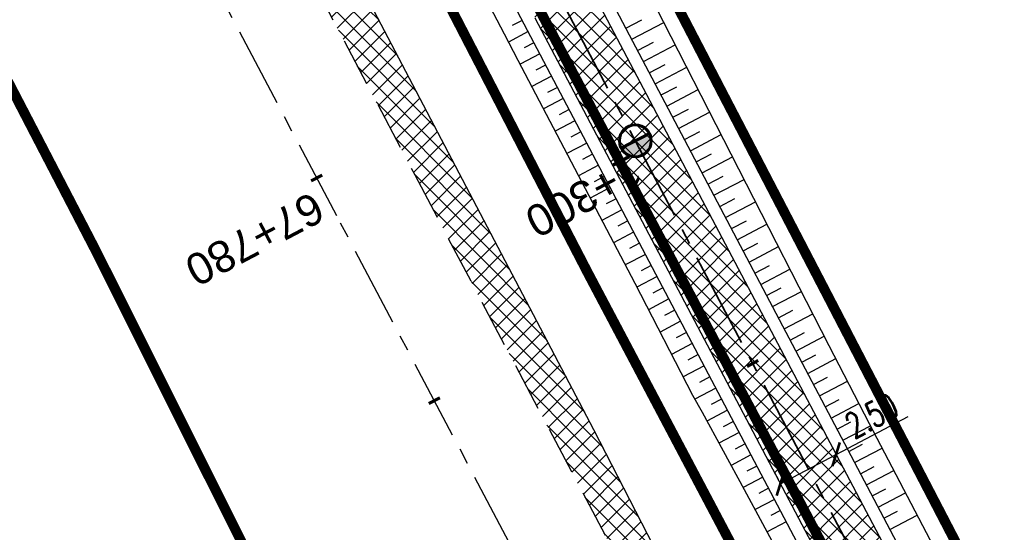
# Model space of a CAD drawing. Header units: metres. Extents: x 7529682 to 7533751, y 5721195 to 5727842.
# Tile 175 of 210: x 7530301 to 7530340, y 5726634 to 5726654. Entities that reach past the tile are written whole.
import ezdxf

# ---------------------------------------------------------------- set-up
doc = ezdxf.new("R2010")
doc.units = ezdxf.units.M
doc.header["$PDMODE"] = 1
doc.header["$PDSIZE"] = 0.3
for name, pattern in [('817-dzialki-09-05-04$0$HIDDEN', [0.375, 0.25, -0.125]), ('ACAD_ISO05W100', [33, 24, -3, 0, -3, 0, -3]), ('CENTER', [50.8, 31.75, -6.35, 6.35, -6.35]), ('CENTER2', [28.575, 19.05, -3.175, 3.175, -3.175]), ('HIDDEN', [9.525, 6.35, -3.175])]:
    doc.linetypes.add(name, pattern=pattern)
for name, color, linetype in [('C-DROGI-SYTUACJA', 7, 'Continuous'), ('C-DROGI-SYTUACJA-ETYKIETY', 7, 'Continuous'), ('D-hatch-pobocza', 131, 'Continuous'), ('D-pobocza', 60, 'Continuous'), ('D-rowy', 160, 'Continuous'), ('D-skarpa', 2, 'Continuous'), ('D-skarpa-kreskowanie', 2, 'Continuous'), ('D-wymiary', 1, 'Continuous')]:
    doc.layers.add(name, color=color, linetype=linetype)
for name, color, linetype, lineweight, true_color in [('D-ewidencja-numery', 7, 'Continuous', 50, 0x40ff00), ('D-hatch-ciag-pieszo-rowerowy', 7, 'Continuous', 13, 0xff9f80), ('D-LR-etap-III', 7, '817-dzialki-09-05-04$0$HIDDEN', 50, 0x00008f)]:
    doc.layers.add(name, color=color, linetype=linetype, lineweight=lineweight, true_color=true_color)
for name, color, linetype, lineweight in [('D-krawędzie', 3, 'Continuous', 30), ('D-obrzeża', 2, 'Continuous', 30), ('D-oś', 10, 'CENTER', 30), ('D-pas-drogowy', 7, 'ACAD_ISO05W100', 50)]:
    doc.layers.add(name, color=color, linetype=linetype, lineweight=lineweight)
doc.layers.add('poprzeczki', color=7, linetype='Continuous', true_color=0x0000c7)
doc.styles.add('DIMTEXT', font='simplex.shx', dxfattribs={"width": 0.7})
doc.styles.get("Standard").update_dxf_attribs({"font": 'arial.ttf'})
doc.dimstyles.new('500', dxfattribs={"dimtxt": 1, "dimasz": 0.7, "dimexe": 0.2, "dimexo": 0.5, "dimgap": 0.2, "dimtad": 1, "dimrnd": 0.005, "dimzin": 0, "dimdsep": 46, "dimtxsty": 'DIMTEXT', "dimblk": 'ARCHTICK', "dimcen": 0, "dimclrd": 256, "dimclre": 256, "dimclrt": 2, "dimadec": 5, "dimazin": 0, "dimtfac": 1, "dimtofl": 0, "dimtmove": 0, "dimatfit": 3, "dimfxl": 1, "dimtolj": 1, "dimtzin": 0, "dimlwd": -1, "dimlwe": -1, "dimarcsym": 0})
pattern_1 = [(45, (0, 0), (-0.33675960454, 0.33675960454), []), (135, (0, 0), (-0.33675960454, -0.33675960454), [])]

# ---------------------------------------------------------------- blocks, each defined once
blk = doc.blocks.new('_ArchTick')
at = {"color": 0, "linetype": 'ByBlock', "const_width": 0.15}
blk.add_lwpolyline([(-0.5, -0.5), (0.5, 0.5)], dxfattribs=at)
blk = doc.blocks.new('*D66')
at = {"layer": 'D-wymiary', "transparency": 16777216}
for p, q in [((7530333.335, 5726637.076), (7530336.196, 5726638.583)), ((7530333.102, 5726637.519), (7530333.242, 5726637.253)), ((7530331.123, 5726635.911), (7530333.335, 5726637.076)), ((7530330.89, 5726636.354), (7530331.03, 5726636.088))]:
    blk.add_line(p, q, dxfattribs=at)
at = {"layer": 'Defpoints', "color": 0, "transparency": 16777216}
for p in [(7530333.335, 5726637.076), (7530333.335, 5726637.076), (7530331.123, 5726635.911)]:
    blk.add_point(p, dxfattribs=at)
at = {"layer": 'D-wymiary', "transparency": 16777216, "xscale": 0.6999999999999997, "yscale": 0.6999999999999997, "zscale": 0.6999999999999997}
for p, rotation in [((7530333.335, 5726637.076), 27.77320674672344), ((7530331.123, 5726635.911), 207.7732067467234)]:
    blk.add_blockref('_ArchTick', p, dxfattribs=dict(at, rotation=rotation))
at = {"layer": 'D-wymiary', "color": 2, "transparency": 16777216, "insert": (7530334.749, 5726638.612), "char_height": 1, "attachment_point": 5, "rotation": 27.7732, "style": 'DIMTEXT'}
blk.add_mtext('\\A1;2.50', dxfattribs=at)
blk = doc.blocks.new('AeccTickLine')
at = {"color": 0, "linetype": 'ByBlock', "lineweight": -2}
blk.add_line((0, 1), (0, -1), dxfattribs=at)
blk = doc.blocks.new('kilometraz')
at = {"linetype": 'ByBlock', "lineweight": -2}
blk.add_hatch(color=0, dxfattribs=at).paths.add_polyline_path([(0, -0.28125, 0.41421356), (0.28125, 0, 0.41421356), (0, 0.28125)])
at = {"color": 0, "linetype": 'ByBlock', "lineweight": -2}
blk.add_line((0, 0.28125), (0, -0.28125), dxfattribs=at)
blk.add_circle((0, 0), 0.28125, dxfattribs=at)

msp = doc.modelspace()

# ---------------------------------------------------------------- hatches: boundary and pattern name
at = {"layer": 'D-hatch-ciag-pieszo-rowerowy'}
h = msp.add_hatch(dxfattribs=at)
h.set_pattern_fill('ANSI37', color=256, scale=0.15, style=0)
h.set_pattern_definition(pattern_1)
h.paths.add_polyline_path([(7530290.543, 5726718.376, -0.059816), (7530286.289, 5726729.511), (7530285.062, 5726729.254, 0.060756), (7530289.362, 5726717.937), (7530322.484, 5726654.998), (7530323.29, 5726653.468), (7530324.387, 5726654.066), (7530323.59, 5726655.581)])
h.paths.add_polyline_path([(7530289.362, 5726717.937, -0.060756), (7530285.062, 5726729.254), (7530283.836, 5726728.997, 0.061696), (7530288.18, 5726717.498), (7530321.378, 5726654.416), (7530322.193, 5726652.869), (7530323.29, 5726653.468), (7530322.484, 5726654.998)])
h = msp.add_hatch(dxfattribs=at)
h.set_pattern_fill('ANSI37', color=256, scale=0.15, style=0)
h.set_pattern_definition(pattern_1)
h.paths.add_polyline_path([(7530324.387, 5726654.066), (7530322.193, 5726652.869), (7530338.815, 5726621.306), (7530355.736, 5726588.901), (7530368.841, 5726564.244), (7530371.746, 5726564.106), (7530357.948, 5726590.066), (7530341.029, 5726622.467)])
at = {"layer": 'D-hatch-pobocza'}
h = msp.add_hatch(dxfattribs=at)
h.set_pattern_fill('ANSI37', color=256, scale=0.15, style=0)
h.set_pattern_definition(pattern_1)
h.paths.add_polyline_path([(7530484.05, 5726334.34), (7530471.92, 5726357.11), (7530458.95, 5726381.07), (7530447.57, 5726403.23), (7530435.55, 5726425.46), (7530424.34, 5726446.96), (7530408.22, 5726477.68), (7530396.72, 5726499.26), (7530381.74, 5726527.87), (7530371.44, 5726547.5), (7530359.58, 5726569.81), (7530349.42, 5726588.72), (7530332.29, 5726621.37), (7530323.72, 5726638.05), (7530306.54, 5726670.82), (7530298.56, 5726686.33), (7530287.26, 5726707.54), (7530284.291, 5726713.261), (7530282.67, 5726712.404), (7530284.501, 5726708.94), (7530291.376, 5726695.94), (7530296.046, 5726687.107), (7530304.464, 5726671.187), (7530316.604, 5726648.181), (7530333.058, 5726617.014), (7530350.004, 5726585.006), (7530367.258, 5726552.316), (7530385.763, 5726517.235), (7530404.054, 5726482.546), (7530421.087, 5726450.182), (7530442.442, 5726409.661), (7530463.421, 5726369.85), (7530489.269, 5726320.828), (7530506.412, 5726288.291), (7530524.315, 5726254.784), (7530540.549, 5726224.891), (7530548.273, 5726210.669), (7530551.697, 5726207.035), (7530543.21, 5726222.9), (7530538.34, 5726232.11), (7530533.7, 5726240.35), (7530511.95, 5726280.97), (7530499.24, 5726305.31)])

# ---------------------------------------------------------------- linework, layer by layer
at = {"layer": 'C-DROGI-SYTUACJA', "color": 10, "linetype": 'CENTER2', "lineweight": 35, "ltscale": 0.2}
msp.add_lwpolyline([(7530272.969, 5726756.475), (7530281.424, 5726740.504, -0.065084), (7530284.142, 5726733.217), (7530284.891, 5726729.972, 0.064463), (7530289.362, 5726717.937), (7530322.484, 5726654.998), (7530339.922, 5726621.886), (7530356.842, 5726589.483), (7530379.806, 5726546.279), (7530402.949, 5726502.005), (7530424.44, 5726461.025)], format="xyb", dxfattribs=at)
at = {"layer": 'D-ewidencja-numery', "color": 12, "ltscale": 15, "true_color": 0xc70000}
msp.add_lwpolyline([(7530277.51, 5726760.213), (7530286.037, 5726744.107), (7530288.097, 5726735.884), (7530290.394, 5726725.047), (7530296.177, 5726713.583), (7530302.726, 5726701.182), (7530325.685, 5726657.466), (7530343.244, 5726623.649), (7530360.23, 5726591.747), (7530383.209, 5726548.059), (7530406.018, 5726503.606), (7530427.465, 5726462.62)], dxfattribs=at)
at = {"layer": 'D-krawędzie', "linetype": 'HIDDEN', "ltscale": 0.3}
msp.add_lwpolyline([(7530276.009, 5726725.598), (7530279.7, 5726718.02), (7530284.501, 5726708.94), (7530291.376, 5726695.94), (7530296.046, 5726687.107), (7530304.464, 5726671.187), (7530316.604, 5726648.181), (7530333.058, 5726617.014), (7530350.004, 5726585.006), (7530367.258, 5726552.316), (7530385.763, 5726517.235), (7530404.054, 5726482.546), (7530421.087, 5726450.182), (7530442.442, 5726409.661), (7530463.421, 5726369.85), (7530489.269, 5726320.828), (7530506.412, 5726288.291), (7530524.315, 5726254.784), (7530540.549, 5726224.891), (7530548.24, 5726210.73)], dxfattribs=at)
at = {"layer": 'D-LR-etap-III', "ltscale": 10, "flags": 128}
msp.add_lwpolyline([(7531750.474, 5723895.103, 0.4, 0.4, 0), (7531750.505, 5723895.13, 0.4, 0.4, 0), (7531682.71, 5724022.92, 0.4, 0.4, 0), (7531619.177, 5724147.204, 0.4, 0.4, 0), (7531592.309, 5724198.489, 0.4, 0.4, 0), (7531553.264, 5724272.919, 0.4, 0.4, 0), (7531504.02, 5724366.79, 0.4, 0.4, 0), (7531482.09, 5724407.62, 0.4, 0.4, 0), (7531412.35, 5724541.183, 0.4, 0.4, 0), (7531388.464, 5724586.93, 0.4, 0.4, 0), (7531345.12, 5724669.94, 0.4, 0.4, 0), (7531127.66, 5725081.67, 0.4, 0.4, 0), (7531059.253, 5725211.041, 0.4, 0.4, 0), (7531008.007, 5725307.954, 0.4, 0.4, 0), (7530964.182, 5725390.836, 0.4, 0.4, 0), (7530914.557, 5725484.684, 0.4, 0.4, 0), (7530865.243, 5725577.494, 0.4, 0.4, 0), (7530840.085, 5725624.059, 0.4, 0.4, 0), (7530802.56, 5725694.925, 0.4, 0.4, 0), (7530755.54, 5725787.51, 0.4, 0.4, 0), (7530708.718, 5725876.303, 0.4, 0.4, 0), (7530695.12, 5725902.09, 0.4, 0.4, 0), (7530642.914, 5726001.078, 0.4, 0.4, 0), (7530634.935, 5726016.147, 0.4, 0.4, 0), (7530610.82, 5726061.93, 0.4, 0.4, 0), (7530610.82, 5726061.93, 0.4, 0.4, 0), (7530607.21, 5726063.51, 0.4, 0.4, 0), (7530597.42, 5726080.68, 0.4, 0.4, 0), (7530591.16, 5726088.44, 0.4, 0.4, 0), (7530581.28, 5726107.21, 0.4, 0.4, 0), (7530571.29, 5726130.56, 0.4, 0.4, 0), (7530549.555, 5726171.527, 0.4, 0.4, 0), (7530531.014, 5726206.474, 0.4, 0.4, 0), (7530516.461, 5726236.017, 0.4, 0.4, 0), (7530500.799, 5726266.141, 0.4, 0.4, 0), (7530491.35, 5726283.94, 0.4, 0.4, 0), (7530482.4, 5726303.41, 0.4, 0.4, 0), (7530482.4, 5726303.41, 0.4, 0.4, 0), (7530450.41, 5726357.28, 0.4, 0.4, 0), (7530397.759, 5726458.5, 0.4, 0.4, 0), (7530334.708, 5726583.665, 0.4, 0.4, 0), (7530303.939, 5726645.168, 0.4, 0.4, 0), (7530300.51, 5726651.778, 0.4, 0.4, 0), (7530289.214, 5726671.967, 0.4, 0.4, 0), (7530281.54, 5726685.57, 0.4, 0.4, 0), (7530261.371, 5726724.163, 0.4, 0.4, 0), (7530254.03, 5726738.21, 0.4, 0.4, 0), (7530197.22, 5726845.06, 0.4, 0.4, 0), (7530194.71, 5726849.15, 0.4, 0.4, 0), (7530195.92, 5726850.75, 0.4, 0.4, 0), (7530170.547, 5726892.961, 0.4, 0.4, 0), (7530143.175, 5726945.066, 0.4, 0.4, 0), (7530105.06, 5727018.32, 0.4, 0.4, 0), (7530100.06, 5727027.16, 0.4, 0.4, 0), (7530062.319, 5727099.625, 0.4, 0.4, 0), (7530015.379, 5727189.42, 0.4, 0.4, 0), (7529983.208, 5727250.207, 0.4, 0.4, 0), (7529953.284, 5727306.747, 0.4, 0.4, 0), (7529900.671, 5727406.159, 0.4, 0.4, 0), (7529890.63, 5727425.131, 0.4, 0.4, 0), (7529875.155, 5727454.426, 0.4, 0.4, 0), (7529857.56, 5727487.787, 0.4, 0.4, 0), (7529835.194, 5727530.193, 0.4, 0.4, 0), (7529811.741, 5727574.662, 0.4, 0.4, 0), (7529792.102, 5727611.923, 0.4, 0.4, 0), (7529768.066, 5727657.47, 0.4, 0.4, 0), (7529755.211, 5727682.131, 0.4, 0.4, 0), (7529753.31, 5727681.13, 0.4, 0.4, 0), (7529739.21, 5727707.77, 0.4, 0.4, 0), (7529735.395, 5727711.252, 0.4, 0.4, 0), (7529725.42, 5727730.2, 0.4, 0.4, 0), (7529723.55, 5727729.88, 0.4, 0.4, 0), (7529695.567, 5727782.932, 0.4, 0.4, 0), (7529717.68, 5727794.024, 0.4, 0.4, 0), (7529736.275, 5727758.647, 0.4, 0.4, 0), (7529736.275, 5727758.647, 0.4, 0.4, 0), (7529744.511, 5727750.406, 0.4, 0.4, 0), (7529744.511, 5727750.406, 0.4, 0.4, 0), (7529750.283, 5727738.55, 0.4, 0.4, 0), (7529777.109, 5727687.569, 0.4, 0.4, 0), (7529796.515, 5727651.33, 0.4, 0.4, 0), (7529814.938, 5727616.793, 0.4, 0.4, 0), (7529839.007, 5727572.304, 0.4, 0.4, 0), (7529860.618, 5727532.509, 0.4, 0.4, 0), (7529882.349, 5727491.504, 0.4, 0.4, 0), (7529904.865, 5727449.096, 0.4, 0.4, 0), (7529920.747, 5727418.885, 0.4, 0.4, 0), (7529946.677, 5727368.547, 0.4, 0.4, 0), (7529972.025, 5727320.573, 0.4, 0.4, 0), (7529987.74, 5727290.153, 0.4, 0.4, 0), (7529996.497, 5727273.662, 0.4, 0.4, 0), (7530017.541, 5727234.203, 0.4, 0.4, 0), (7530033.054, 5727204.864, 0.4, 0.4, 0), (7530051.623, 5727170.223, 0.4, 0.4, 0), (7530069.277, 5727137.016, 0.4, 0.4, 0), (7530089.385, 5727097.534, 0.4, 0.4, 0), (7530109.713, 5727060.747, 0.4, 0.4, 0), (7530136.77, 5727011.64, 0.4, 0.4, 0), (7530162.447, 5726962.744, 0.4, 0.4, 0), (7530187.674, 5726916.992, 0.4, 0.4, 0), (7530207.821, 5726879.335, 0.4, 0.4, 0), (7530230.626, 5726834.519, 0.4, 0.4, 0), (7530262.288, 5726776.618, 0.4, 0.4, 0), (7530277.51, 5726760.213, 0.4, 0.4, 0), (7530286.037, 5726744.107, 0.4, 0.4, 0), (7530288.097, 5726735.884, 0.4, 0.4, 0), (7530290.394, 5726725.047, 0.4, 0.4, 0), (7530296.177, 5726713.583, 0.4, 0.4, 0), (7530302.726, 5726701.182, 0.4, 0.4, 0), (7530325.685, 5726657.466, 0.4, 0.4, 0), (7530343.244, 5726623.649, 0.4, 0.4, 0), (7530360.23, 5726591.747, 0.4, 0.4, 0), (7530383.209, 5726548.059, 0.4, 0.4, 0), (7530406.018, 5726503.606, 0.4, 0.4, 0), (7530427.465, 5726462.62, 0.4, 0.4, 0), (7530447.928, 5726424.388, 0.4, 0.4, 0), (7530471.127, 5726379.921, 0.4, 0.4, 0), (7530490.501, 5726343.033, 0.4, 0.4, 0), (7530509.499, 5726306.733, 0.4, 0.4, 0), (7530529.89, 5726267.244, 0.4, 0.4, 0), (7530543.852, 5726238.99, 0.4, 0.4, 0), (7530554.809, 5726218.944, 0.4, 0.4, 0), (7530559.027, 5726212.223, 0.4, 0.4, 0), (7530563.061, 5726206.41, 0.4, 0.4, 0), (7530566.934, 5726200.464, 0.4, 0.4, 0), (7530569.771, 5726194.902, 0.4, 0.4, 0), (7530571.473, 5726191.282, 0.4, 0.4, 0), (7530572.839, 5726188.025, 0.4, 0.4, 0), (7530575.295, 5726182.035, 0.4, 0.4, 0), (7530579.737, 5726173.306, 0.4, 0.4, 0), (7530583.3, 5726167.41, 0.4, 0.4, 0), (7530593.4, 5726163.33, 0.4, 0.4, 0), (7530598.618, 5726155.264, 0.4, 0.4, 0), (7530608.258, 5726140.497, 0.4, 0.4, 0), (7530603.27, 5726136.83, 0.4, 0.4, 0), (7530606.53, 5726131.84, 0.4, 0.4, 0), (7530604.239, 5726124.217, 0.4, 0.4, 0), (7530605.847, 5726121.63, 0.4, 0.4, 0), (7530608.972, 5726116.164, 0.4, 0.4, 0), (7530618.114, 5726097.791, 0.4, 0.4, 0), (7530651.213, 5726034.96, 0.4, 0.4, 0), (7530670.244, 5725998.611, 0.4, 0.4, 0), (7530698.075, 5725945.953, 0.4, 0.4, 0), (7530716.506, 5725911.305, 0.4, 0.4, 0), (7530735.223, 5725875.667, 0.4, 0.4, 0), (7530752.504, 5725842.155, 0.4, 0.4, 0), (7530778.311, 5725793.501, 0.4, 0.4, 0), (7530797.5, 5725756.382, 0.4, 0.4, 0), (7530812.519, 5725728.289, 0.4, 0.4, 0), (7530820.039, 5725713.16, 0.4, 0.4, 0), (7530822.422, 5725710.194, 0.4, 0.4, 0), (7530833.155, 5725688.801, 0.4, 0.4, 0), (7530849.629, 5725656.159, 0.4, 0.4, 0), (7530867.983, 5725621.964, 0.4, 0.4, 0), (7530872.63, 5725612.888, 0.4, 0.4, 0), (7530880.354, 5725597.595, 0.4, 0.4, 0), (7530883.839, 5725593.389, 0.4, 0.4, 0), (7530891.782, 5725587.763, 0.4, 0.4, 0), (7530895.039, 5725584.281, 0.4, 0.4, 0), (7530897.034, 5725580.941, 0.4, 0.4, 0), (7530900.952, 5725579.946, 0.4, 0.4, 0), (7530904.81, 5725571.977, 0.4, 0.4, 0), (7530903.682, 5725568.566, 0.4, 0.4, 0), (7530908.901, 5725558.845, 0.4, 0.4, 0), (7530910.252, 5725545.672, 0.4, 0.4, 0), (7530912.873, 5725538.646, 0.4, 0.4, 0), (7530945.278, 5725478.464, 0.4, 0.4, 0), (7530959.692, 5725450.246, 0.4, 0.4, 0), (7531002.827, 5725368.192, 0.4, 0.4, 0), (7531044.704, 5725290.314, 0.4, 0.4, 0), (7531064.099, 5725253.213, 0.4, 0.4, 0), (7531083.01, 5725216.678, 0.4, 0.4, 0), (7531113.013, 5725158.466, 0.4, 0.4, 0), (7531137.364, 5725113.071, 0.4, 0.4, 0), (7531150.831, 5725086.712, 0.4, 0.4, 0), (7531159.746, 5725076.641, 0.4, 0.4, 0), (7531166.31, 5725074.58, 0.4, 0.4, 0), (7531172.29, 5725062.58, 0.4, 0.4, 0), (7531170.59, 5725055.606, 0.4, 0.4, 0), (7531173.733, 5725044.081, 0.4, 0.4, 0), (7531215.342, 5724964.86, 0.4, 0.4, 0), (7531238.054, 5724921.685, 0.4, 0.4, 0), (7531262.39, 5724875.283, 0.4, 0.4, 0), (7531295.587, 5724811.266, 0.4, 0.4, 0), (7531348.488, 5724712.363, 0.4, 0.4, 0), (7531363.741, 5724682.684, 0.4, 0.4, 0), (7531366.987, 5724675.865, 0.4, 0.4, 0), (7531382.541, 5724646.111, 0.4, 0.4, 0), (7531401.299, 5724610.875, 0.4, 0.4, 0), (7531428.965, 5724558.862, 0.4, 0.4, 0), (7531449.111, 5724520.398, 0.4, 0.4, 0), (7531477.293, 5724465.831, 0.4, 0.4, 0), (7531500.996, 5724421.113, 0.4, 0.4, 0), (7531512.122, 5724400.549, 0.4, 0.4, 0), (7531513.782, 5724396.757, 0.4, 0.4, 0), (7531526.32, 5724379.39, 0.4, 0.4, 0), (7531566.784, 5724302.736, 0.4, 0.4, 0), (7531612.277, 5724225.61, 0.4, 0.4, 0), (7531620.493, 5724210.548, 0.4, 0.4, 0), (7531631.578, 5724196.258, 0.4, 0.4, 0), (7531653.484, 5724152.434, 0.4, 0.4, 0), (7531661.151, 5724128.494, 0.4, 0.4, 0), (7531673.881, 5724101.186, 0.4, 0.4, 0), (7531684.691, 5724081.184, 0.4, 0.4, 0), (7531699.212, 5724051.17, 0.4, 0.4, 0), (7531704.034, 5724040.584, 0.4, 0.4, 0), (7531704.034, 5724040.584, 0.4, 0.4, 0), (7531703.913, 5724037.17, 0.4, 0.4, 0), (7531736.42, 5723969.232, 0.4, 0.4, 0), (7531738.285, 5723967.699, 0.4, 0.4, 0), (7531742.181, 5723962.346, 0.4, 0.4, 0), (7531744.286, 5723958.616, 0.4, 0.4, 0), (7531755.393, 5723944.193, 0.4, 0.4, 0), (7531758.69, 5723936.76, 0.4, 0.4, 0), (7531780.08, 5723929.25, 0.4, 0.4, 0), (7531792.612, 5723906.338, 0.4, 0.4, 0), (7531792.612, 5723906.338, 0.4, 0.4, 0), (7531756.962, 5723883.055, 0.4, 0.4, 0), (7531750.46, 5723895.13, 0.4, 0.4, 0), (7531750.46, 5723895.13, 0, 0, 0)], format="xyseb", dxfattribs=at)
at = {"layer": 'D-obrzeża'}
for points in [[(7530323.59, 5726655.581), (7530341.029, 5726622.467), (7530357.948, 5726590.066), (7530380.911, 5726546.861), (7530404.057, 5726502.584), (7530425.547, 5726461.605)], [(7530321.378, 5726654.416), (7530338.815, 5726621.306), (7530355.736, 5726588.901), (7530378.7, 5726545.696), (7530401.842, 5726501.425), (7530423.333, 5726460.444)]]:
    msp.add_lwpolyline(points, dxfattribs=at)
at = {"layer": 'D-oś', "ltscale": 0.1}
msp.add_lwpolyline([(7530594.845, 5726110.895), (7530540.21, 5726214.45), (7530503.32, 5726286.651), (7530486.173, 5726319.196), (7530460.325, 5726368.218), (7530439.346, 5726408.03), (7530417.989, 5726448.552), (7530400.958, 5726480.914), (7530382.667, 5726515.602), (7530364.162, 5726550.682), (7530346.91, 5726583.371), (7530329.964, 5726615.378), (7530313.508, 5726646.548), (7530301.37, 5726669.551), (7530292.952, 5726685.471), (7530288.281, 5726694.304), (7530281.407, 5726707.304), (7530276.579, 5726716.435)], dxfattribs=at)
at = {"layer": 'D-pas-drogowy', "ltscale": 0.2, "flags": 128}
msp.add_lwpolyline([(7531633.019, 5724182.834, 0.4, 0.4, 0), (7531617.559, 5724211.608, 0.4, 0.4, 0), (7531566.784, 5724302.736, 0.4, 0.4, 0), (7531538.419, 5724356.47, 0.4, 0.4, 0), (7531526.32, 5724379.39, 0.4, 0.4, 0), (7531516.102, 5724393.607, 0.4, 0.4, 0.001485), (7531513.78, 5724396.838, 0.4, 0.4, 0), (7531501.87, 5724413.41, 0.4, 0.4, 0), (7531474.926, 5724464.508, 0.4, 0.4, 0), (7531446.2, 5724518.992, 0.4, 0.4, 0), (7531424.962, 5724559.262, 0.4, 0.4, 0), (7531398.444, 5724609.566, 0.4, 0.4, 0), (7531379.647, 5724645.216, 0.4, 0.4, 0), (7531365.23, 5724672.56, 0.4, 0.4, 0), (7531341.306, 5724717.915, 0.4, 0.4, 0), (7531312.9, 5724771.789, 0.4, 0.4, 0), (7531292.591, 5724810.307, 0.4, 0.4, 0), (7531259.392, 5724873.271, 0.4, 0.4, 0), (7531233.74, 5724921.923, 0.4, 0.4, 0), (7531203.073, 5724980.092, 0.4, 0.4, 0), (7531173.471, 5725036.225, 0.4, 0.4, 0), (7531168.27, 5725046.09, 0.4, 0.4, 0), (7531172.29, 5725062.58, 0.4, 0.4, 0), (7531166.31, 5725074.58, 0.4, 0.4, 0), (7531150.32, 5725079.6, 0.4, 0.4, 0), (7531141.5, 5725096.43, 0.4, 0.4, 0), (7531109.312, 5725157.814, 0.4, 0.4, 0), (7531086.641, 5725201.048, 0.4, 0.4, 0), (7531059.198, 5725253.384, 0.4, 0.4, 0), (7531028.207, 5725312.489, 0.4, 0.4, 0), (7530999.105, 5725367.99, 0.4, 0.4, 0), (7530956.248, 5725449.725, 0.4, 0.4, 0), (7530924.398, 5725510.464, 0.4, 0.4, 0), (7530897.51, 5725561.74, 0.4, 0.4, 0), (7530894.46, 5725566.14, 0.4, 0.4, 0), (7530892.16, 5725570.49, 0.4, 0.4, 0), (7530869.363, 5725613.307, 0.4, 0.4, 0), (7530861.694, 5725627.705, 0.4, 0.4, 0), (7530852.74, 5725644.52, 0.4, 0.4, 0), (7530831.51, 5725684.2, 0.4, 0.4, 0), (7530811.13, 5725722.52, 0.4, 0.4, 0), (7530792.348, 5725757.941, 0.4, 0.4, 0), (7530768.03, 5725803.8, 0.4, 0.4, 0), (7530748.769, 5725840.179, 0.4, 0.4, 0), (7530727.7, 5725879.97, 0.4, 0.4, 0), (7530712.098, 5725909.545, 0.4, 0.4, 0), (7530693.644, 5725944.645, 0.4, 0.4, 0), (7530665.702, 5725997.539, 0.4, 0.4, 0), (7530641.76, 5726042.88, 0.4, 0.4, 0), (7530616.5, 5726091.48, 0.4, 0.4, 0), (7530604.628, 5726114.32, 0.4, 0.4, -0.007763), (7530602.5, 5726118.43, 0.4, 0.4, 0), (7530603.992, 5726123.395, 0.4, 0.4, 0), (7530606.53, 5726131.84, 0.4, 0.4, 0), (7530603.27, 5726136.83, 0.4, 0.4, 0), (7530593.776, 5726151.369, 0.4, 0.4, 0), (7530590.203, 5726156.84, 0.4, 0.4, 0), (7530583.3, 5726167.41, 0.4, 0.4, 0), (7530580.578, 5726170.428, 0.4, 0.4, 0), (7530575.85, 5726175.67, 0.4, 0.4, 0), (7530569.01, 5726186.66, 0.4, 0.4, 0), (7530562.555, 5726199.189, 0.4, 0.4, 0), (7530555.67, 5726211.39, 0.4, 0.4, 0), (7530548.29, 5726224.23, 0.4, 0.4, 0), (7530540.58, 5726237.71, 0.4, 0.4, 0), (7530532.68, 5726252.65, 0.4, 0.4, 0), (7530524.06, 5726269.35, 0.4, 0.4, 0), (7530502.82, 5726309.91, 0.4, 0.4, 0), (7530488.83, 5726336.63, 0.4, 0.4, 0), (7530466.03, 5726380.16, 0.4, 0.4, 0), (7530438.47, 5726432.77, 0.4, 0.4, 0), (7530424.53, 5726459.09, 0.4, 0.4, 0), (7530401.63, 5726502.97, 0.4, 0.4, 0), (7530383.38, 5726538.06, 0.4, 0.4, 0), (7530353.97, 5726593.52, 0.4, 0.4, 0), (7530338.47, 5726622.74, 0.4, 0.4, 0), (7530322.01, 5726653.88, 0.4, 0.4, 0), (7530297.54, 5726700.33, 0.4, 0.4, 0), (7530287.38, 5726719.6, 0.4, 0.4, 0), (7530285.95, 5726722.316, 0.4, 0.4, 0), (7530280.26, 5726733.12, 0.4, 0.4, 0), (7530266.73, 5726758.74, 0.4, 0.4, 0), (7530260.42, 5726770.47, 0.4, 0.4, 0), (7530253.25, 5726783.82, 0.4, 0.4, 0), (7530244.95, 5726799.33, 0.4, 0.4, 0), (7530239.39, 5726808.49, 0.4, 0.4, 0), (7530238.29, 5726807.9, 0.4, 0.4, 0), (7530218.11, 5726850.67, 0.4, 0.4, 0), (7530175.907, 5726928.168, 0.4, 0.4, 0), (7530096.68, 5727076.15, 0.4, 0.4, 0), (7530094.68, 5727079.89, 0.4, 0.4, 0), (7530064.597, 5727135.523, 0.4, 0.4, 0), (7530046.731, 5727168.892, 0.4, 0.4, 0), (7530025.803, 5727208.461, 0.4, 0.4, 0), (7530012.847, 5727232.979, 0.4, 0.4, 0), (7529994.15, 5727268.45, 0.4, 0.4, 0), (7529981.671, 5727291.93, 0.4, 0.4, 0), (7529949.89, 5727351.73, 0.4, 0.4, 0), (7529924.75, 5727399.03, 0.4, 0.4, 0), (7529915.516, 5727417.1, 0.4, 0.4, 0), (7529885.83, 5727475.19, 0.4, 0.4, 0), (7529862.56, 5727519.97, 0.4, 0.4, 0), (7529852.985, 5727538.191, 0.4, 0.4, 0), (7529836.513, 5727569.511, 0.4, 0.4, 0), (7529815.369, 5727609.141, 0.4, 0.4, 0), (7529792.795, 5727651.247, 0.4, 0.4, 0), (7529774.199, 5727685.858, 0.4, 0.4, 0), (7529746.966, 5727736.059, 0.4, 0.4, 0), (7529733.92, 5727757.62, 0.4, 0.4, 0), (7529708.607, 5727806.389, 0.4, 0.4, 0), (7529688.492, 5727796.345, 0.4, 0.4, 0), (7529723.55, 5727729.88, 0.4, 0.4, 0), (7529725.42, 5727730.2, 0.4, 0.4, 0), (7529735.38, 5727711.28, 0.4, 0.4, 0), (7529739.21, 5727707.77, 0.4, 0.4, 0), (7529753.31, 5727681.13, 0.4, 0.4, 0), (7529755.178, 5727682.114, 0.4, 0.4, 0), (7529792.102, 5727611.923, 0.4, 0.4, 0), (7529811.741, 5727574.662, 0.4, 0.4, 0), (7529835.194, 5727530.193, 0.4, 0.4, 0), (7529857.56, 5727487.787, 0.4, 0.4, 0), (7529875.155, 5727454.426, 0.4, 0.4, 0), (7529890.63, 5727425.131, 0.4, 0.4, 0), (7529900.671, 5727406.159, 0.4, 0.4, 0), (7529953.284, 5727306.747, 0.4, 0.4, 0), (7529983.208, 5727250.207, 0.4, 0.4, 0), (7530015.379, 5727189.42, 0.4, 0.4, 0), (7530062.319, 5727099.625, 0.4, 0.4, 0), (7530100.06, 5727027.16, 0.4, 0.4, 0), (7530105.06, 5727018.32, 0.4, 0.4, 0), (7530143.175, 5726945.066, 0.4, 0.4, 0), (7530170.547, 5726892.961, 0.4, 0.4, 0), (7530195.92, 5726850.75, 0.4, 0.4, 0), (7530194.71, 5726849.15, 0.4, 0.4, 0), (7530197.22, 5726845.06, 0.4, 0.4, 0), (7530254.03, 5726738.21, 0.4, 0.4, 0), (7530261.371, 5726724.163, 0.4, 0.4, 0), (7530281.54, 5726685.57, 0.4, 0.4, 0), (7530289.214, 5726671.967, 0.4, 0.4, 0), (7530300.51, 5726651.778, 0.4, 0.4, 0), (7530303.939, 5726645.168, 0.4, 0.4, 0), (7530334.708, 5726583.665, 0.4, 0.4, 0), (7530397.759, 5726458.5, 0.4, 0.4, 0), (7530450.41, 5726357.28, 0.4, 0.4, 0), (7530482.4, 5726303.41, 0.4, 0.4, 0), (7530483.688, 5726301.003, 0.4, 0.4, 0), (7530491.35, 5726283.94, 0.4, 0.4, 0), (7530512.67, 5726243.78, 0.4, 0.4, 0), (7530529.43, 5726209.46, 0.4, 0.4, 0), (7530571.29, 5726130.56, 0.4, 0.4, 0), (7530581.28, 5726107.21, 0.4, 0.4, 0), (7530591.16, 5726088.44, 0.4, 0.4, 0), (7530597.42, 5726080.68, 0.4, 0.4, 0), (7530607.21, 5726063.51, 0.4, 0.4, 0), (7530610.82, 5726061.93, 0.4, 0.4, 0), (7530634.935, 5726016.147, 0.4, 0.4, 0), (7530642.914, 5726001.078, 0.4, 0.4, 0), (7530695.12, 5725902.09, 0.4, 0.4, 0), (7530708.718, 5725876.303, 0.4, 0.4, 0), (7530755.54, 5725787.51, 0.4, 0.4, 0), (7530802.56, 5725694.925, 0.4, 0.4, 0), (7530840.085, 5725624.059, 0.4, 0.4, 0), (7530865.243, 5725577.494, 0.4, 0.4, 0), (7530914.557, 5725484.684, 0.4, 0.4, 0), (7530964.182, 5725390.836, 0.4, 0.4, 0), (7531008.007, 5725307.954, 0.4, 0.4, 0), (7531059.253, 5725211.041, 0.4, 0.4, 0), (7531127.66, 5725081.67, 0.4, 0.4, 0), (7531345.12, 5724669.94, 0.4, 0.4, 0), (7531388.464, 5724586.93, 0.4, 0.4, 0), (7531412.35, 5724541.183, 0.4, 0.4, 0), (7531482.09, 5724407.62, 0.4, 0.4, 0), (7531504.02, 5724366.79, 0.4, 0.4, 0), (7531519.374, 5724337.52, 0.4, 0.4, 0), (7531563.749, 5724252.932, 0.4, 0.4, 0), (7531602.175, 5724179.681, 0.4, 0.4, 0), (7531619.177, 5724147.204, 0.4, 0.4, 0), (7531625.038, 5724135.635, 0.4, 0.4, 0), (7531656.796, 5724073.316, 0.4, 0.4, 0), (7531675.12, 5724037.36, 0.4, 0.4, 0), (7531682.71, 5724022.92, 0.4, 0.4, 0), (7531705.565, 5723979.811, 0.4, 0.4, 0), (7531736.606, 5723921.262, 0.4, 0.4, 0), (7531750.46, 5723895.13, 0.4, 0.4, 0), (7531740.77, 5723886.56, 0.4, 0.4, 0), (7531732.86, 5723885, 0.4, 0.4, 0), (7531722.18, 5723887.77, 0.4, 0.4, 0), (7531729.87, 5723862.17, 0.4, 0.4, 0), (7531742.92, 5723861.93, 0.4, 0.4, 0), (7531763.71, 5723859.52, 0.4, 0.4, 0), (7531768.42, 5723854.12, 0.4, 0.4, 0), (7531787.42, 5723817.97, 0.4, 0.4, 0), (7531795.57, 5723809.82, 0.4, 0.4, 0), (7531816.347, 5723819.85, 0.4, 0.4, 0), (7531816.347, 5723819.85, 0.4, 0.4, 0), (7531805.06, 5723843.23, 0.4, 0.4, 0), (7531803.61, 5723886.23, 0.4, 0.4, 0), (7531803.61, 5723886.23, 0.4, 0.4, 0), (7531780.08, 5723929.25, 0.4, 0.4, 0), (7531758.69, 5723936.76, 0.4, 0.4, 0), (7531749.359, 5723946.412, 0.4, 0.4, 0), (7531742.71, 5723953.29, 0.4, 0.4, 0), (7531735.177, 5723967.878, 0.4, 0.4, 0), (7531722.37, 5723992.68, 0.4, 0.4, 0), (7531705.042, 5724030.886, 0.4, 0.4, 0), (7531699.47, 5724043.17, 0.4, 0.4, 0), (7531692.69, 5724058.11, 0.4, 0.4, 0), (7531679.672, 5724084.017, 0.4, 0.4, 0), (7531674.55, 5724094.21, 0.4, 0.4, 0), (7531666.633, 5724114.003, 0.4, 0.4, 0), (7531649, 5724153.82, 0.4, 0.4, 0), (7531641.49, 5724149.34, 0.4, 0.4, 0), (7531626.04, 5724179.34, 0.4, 0.4, 0), (7531633.03, 5724182.84, 0, 0, 0)], format="xyseb", dxfattribs=at)
at = {"layer": 'D-pobocza'}
for points in [[(7530280.762, 5726737.632), (7530280.762, 5726737.632, -0.053073), (7530282.643, 5726731.929), (7530283.237, 5726729.358, 0.064463), (7530287.708, 5726717.322), (7530320.936, 5726654.183)], [(7530324.032, 5726655.814), (7530341.472, 5726622.699), (7530358.39, 5726590.299), (7530381.354, 5726547.095), (7530404.5, 5726502.816), (7530425.99, 5726461.837), (7530446.37, 5726422.955), (7530469.336, 5726378.97), (7530488.808, 5726342.142), (7530507.967, 5726305.936), (7530528.543, 5726266.549), (7530543.47, 5726237.456), (7530554.277, 5726217.509, 0.020438), (7530555.929, 5726214.736), (7530563.577, 5726203.019, -0.024166), (7530565.554, 5726199.643), (7530568.768, 5726193.493, -0.021495), (7530570.611, 5726189.564), (7530573.478, 5726182.701, 0.022535), (7530575.38, 5726178.667), (7530582.909, 5726164.407)], [(7530320.936, 5726654.183), (7530338.372, 5726621.074), (7530355.294, 5726588.668), (7530378.258, 5726545.463), (7530401.399, 5726501.193), (7530422.89, 5726460.212), (7530443.269, 5726421.333), (7530466.238, 5726377.342), (7530485.714, 5726340.506), (7530504.869, 5726304.308), (7530525.434, 5726264.939), (7530540.374, 5726235.824), (7530551.248, 5726215.751, 0.020438), (7530552.942, 5726212.908), (7530560.579, 5726201.207, -0.024166), (7530562.508, 5726197.914), (7530565.617, 5726191.967, -0.021495), (7530567.423, 5726188.116), (7530570.292, 5726181.248, 0.022535), (7530572.232, 5726177.133), (7530572.779, 5726176.098)]]:
    msp.add_lwpolyline(points, format="xyb", dxfattribs=at)
msp.add_lwpolyline([(7530424.34, 5726446.96), (7530408.22, 5726477.68), (7530396.72, 5726499.26), (7530381.74, 5726527.87), (7530371.44, 5726547.5), (7530359.58, 5726569.81), (7530349.42, 5726588.72), (7530332.29, 5726621.37), (7530323.72, 5726638.05), (7530306.54, 5726670.82), (7530298.56, 5726686.33), (7530287.26, 5726707.54), (7530284.291, 5726713.261), (7530282.67, 5726712.404)], dxfattribs=at)
at = {"layer": 'D-rowy', "linetype": 'HIDDEN', "ltscale": 0.1, "const_width": 0.4, "flags": 128}
msp.add_lwpolyline([(7530551.499, 5726212.267), (7530543.597, 5726226.236), (7530531.122, 5726249.92), (7530513.079, 5726284.072), (7530493.258, 5726321.227), (7530474.307, 5726357.907), (7530450.222, 5726402.72), (7530429.968, 5726441.454), (7530407.859, 5726483.738), (7530388.275, 5726520.931), (7530367.428, 5726560.809), (7530342.591, 5726608.109), (7530323.482, 5726644.276), (7530301.727, 5726686.325), (7530278.863, 5726729.805), (7530276.238, 5726736.773), (7530276.238, 5726736.773)], dxfattribs=at)
at = {"layer": 'D-skarpa', "linetype": 'Continuous'}
for points in [[(7530301.533, 5726687.84), (7530304.166, 5726683.576), (7530306.593, 5726679.203), (7530309.013, 5726674.826), (7530311.382, 5726670.423), (7530313.744, 5726666.016), (7530320.155, 5726653.773), (7530320.704, 5726652.727), (7530325.346, 5726643.87), (7530327.636, 5726639.425), (7530328.012, 5726638.746), (7530329.687, 5726635.683), (7530334.775, 5726626.232)], [(7530309.571, 5726686.42), (7530314.316, 5726677.617), (7530316.687, 5726673.215), (7530321.296, 5726664.34), (7530323.599, 5726659.902), (7530325.337, 5726656.5), (7530325.873, 5726655.45), (7530333.053, 5726641.4), (7530334.654, 5726638.299), (7530339.62, 5726628.783)]]:
    msp.add_lwpolyline(points, dxfattribs=at)
at = {"layer": 'D-skarpa-kreskowanie', "linetype": 'Continuous'}
for p, q in [((7530320.869, 5726654.309, 107.419), (7530320.479, 5726654.104, 107.125)), ((7530324.986, 5726654.004, 107.551), (7530325.626, 5726654.341, 107.068)), ((7530325.218, 5726653.562, 107.552), (7530326.495, 5726654.234, 106.59)), ((7530321.102, 5726653.866, 107.419), (7530320.322, 5726653.455, 106.831)), ((7530321.335, 5726653.424, 107.42), (7530320.945, 5726653.218, 107.126)), ((7530325.451, 5726653.119, 107.552), (7530326.087, 5726653.454, 107.074)), ((7530325.684, 5726652.677, 107.553), (7530326.95, 5726653.343, 106.6)), ((7530321.568, 5726652.982, 107.421), (7530320.786, 5726652.57, 106.831)), ((7530321.801, 5726652.539, 107.421), (7530321.41, 5726652.333, 107.126)), ((7530325.917, 5726652.234, 107.554), (7530326.547, 5726652.566, 107.079)), ((7530326.15, 5726651.792, 107.554), (7530327.405, 5726652.452, 106.609)), ((7530322.034, 5726652.097, 107.422), (7530321.25, 5726651.684, 106.831)), ((7530322.267, 5726651.654, 107.422), (7530321.875, 5726651.448, 107.127)), ((7530326.383, 5726651.35, 107.555), (7530327.008, 5726651.678, 107.084)), ((7530326.616, 5726650.907, 107.555), (7530327.86, 5726651.562, 106.618)), ((7530322.5, 5726651.212, 107.423), (7530321.714, 5726650.798, 106.831)), ((7530322.733, 5726650.77, 107.423), (7530322.34, 5726650.563, 107.127)), ((7530326.849, 5726650.465, 107.556), (7530327.468, 5726650.791, 107.089)), ((7530327.082, 5726650.022, 107.556), (7530328.315, 5726650.671, 106.628)), ((7530322.966, 5726650.327, 107.424), (7530322.179, 5726649.913, 106.831)), ((7530323.199, 5726649.885, 107.424), (7530322.805, 5726649.677, 107.127)), ((7530327.315, 5726649.58, 107.557), (7530327.929, 5726649.903, 107.095)), ((7530327.548, 5726649.138, 107.557), (7530328.77, 5726649.781, 106.637)), ((7530323.432, 5726649.442, 107.425), (7530322.643, 5726649.027, 106.83)), ((7530323.665, 5726649, 107.426), (7530323.27, 5726648.792, 107.128)), ((7530327.781, 5726648.695, 107.558), (7530328.389, 5726649.015, 107.1)), ((7530323.898, 5726648.558, 107.426), (7530323.107, 5726648.141, 106.83)), ((7530328.014, 5726648.253, 107.559), (7530329.225, 5726648.89, 106.646)), ((7530324.131, 5726648.115, 107.427), (7530323.735, 5726647.907, 107.128)), ((7530328.247, 5726647.81, 107.559), (7530328.85, 5726648.128, 107.105)), ((7530328.48, 5726647.368, 107.56), (7530329.68, 5726648, 106.656)), ((7530324.364, 5726647.673, 107.427), (7530323.571, 5726647.255, 106.83)), ((7530324.597, 5726647.23, 107.428), (7530324.2, 5726647.022, 107.129)), ((7530328.713, 5726646.926, 107.56), (7530329.311, 5726647.24, 107.11)), ((7530328.946, 5726646.483, 107.561), (7530330.135, 5726647.109, 106.665)), ((7530324.83, 5726646.788, 107.428), (7530324.036, 5726646.37, 106.83)), ((7530325.063, 5726646.346, 107.429), (7530324.665, 5726646.136, 107.129)), ((7530329.179, 5726646.041, 107.561), (7530329.771, 5726646.352, 107.115)), ((7530329.412, 5726645.598, 107.562), (7530330.59, 5726646.219, 106.674)), ((7530325.296, 5726645.903, 107.429), (7530324.5, 5726645.484, 106.83)), ((7530325.529, 5726645.461, 107.43), (7530325.13, 5726645.251, 107.13)), ((7530329.645, 5726645.156, 107.562), (7530330.232, 5726645.465, 107.121)), ((7530325.762, 5726645.019, 107.431), (7530324.964, 5726644.598, 106.829)), ((7530329.878, 5726644.714, 107.563), (7530331.045, 5726645.328, 106.684)), ((7530325.995, 5726644.576, 107.431), (7530325.596, 5726644.366, 107.13)), ((7530330.111, 5726644.271, 107.564), (7530330.692, 5726644.577, 107.126)), ((7530330.344, 5726643.829, 107.564), (7530331.5, 5726644.438, 106.693)), ((7530326.228, 5726644.134, 107.432), (7530325.427, 5726643.712, 106.828)), ((7530326.461, 5726643.691, 107.432), (7530326.059, 5726643.479, 107.129)), ((7530330.577, 5726643.386, 107.565), (7530331.153, 5726643.689, 107.131)), ((7530330.81, 5726642.944, 107.565), (7530331.956, 5726643.547, 106.702)), ((7530326.694, 5726643.249, 107.433), (7530325.885, 5726642.823, 106.824)), ((7530326.927, 5726642.807, 107.433), (7530326.521, 5726642.593, 107.127)), ((7530331.043, 5726642.502, 107.566), (7530331.613, 5726642.802, 107.136)), ((7530327.16, 5726642.364, 107.434), (7530326.343, 5726641.934, 106.819)), ((7530331.276, 5726642.059, 107.566), (7530332.411, 5726642.657, 106.711)), ((7530327.393, 5726641.922, 107.434), (7530326.983, 5726641.706, 107.125)), ((7530331.509, 5726641.617, 107.567), (7530332.074, 5726641.914, 107.142)), ((7530331.742, 5726641.174, 107.567), (7530332.866, 5726641.766, 106.721)), ((7530327.626, 5726641.479, 107.435), (7530326.802, 5726641.045, 106.814)), ((7530327.859, 5726641.037, 107.436), (7530327.445, 5726640.819, 107.124)), ((7530331.975, 5726640.732, 107.568), (7530332.534, 5726641.026, 107.147)), ((7530332.208, 5726640.29, 107.57), (7530333.323, 5726640.877, 106.73)), ((7530328.092, 5726640.595, 107.436), (7530327.26, 5726640.156, 106.809)), ((7530328.325, 5726640.152, 107.437), (7530327.907, 5726639.932, 107.122)), ((7530332.441, 5726639.847, 107.572), (7530332.997, 5726640.14, 107.154)), ((7530332.674, 5726639.405, 107.574), (7530333.782, 5726639.988, 106.74)), ((7530328.558, 5726639.71, 107.437), (7530327.722, 5726639.27, 106.808)), ((7530328.791, 5726639.267, 107.438), (7530328.377, 5726639.05, 107.126)), ((7530332.907, 5726638.962, 107.576), (7530333.459, 5726639.253, 107.16)), ((7530329.024, 5726638.825, 107.44), (7530328.205, 5726638.394, 106.822)), ((7530333.14, 5726638.52, 107.578), (7530334.241, 5726639.1, 106.749)), ((7530329.257, 5726638.383, 107.442), (7530328.851, 5726638.169, 107.136)), ((7530333.373, 5726638.078, 107.58), (7530333.922, 5726638.366, 107.167)), ((7530333.606, 5726637.635, 107.583), (7530334.7, 5726638.211, 106.758)), ((7530329.49, 5726637.94, 107.444), (7530328.685, 5726637.516, 106.837)), ((7530329.723, 5726637.498, 107.446), (7530329.324, 5726637.288, 107.145)), ((7530333.839, 5726637.193, 107.586), (7530334.385, 5726637.48, 107.175)), ((7530334.072, 5726636.75, 107.59), (7530335.163, 5726637.325, 106.768)), ((7530329.956, 5726637.055, 107.448), (7530329.165, 5726636.639, 106.852)), ((7530330.189, 5726636.613, 107.45), (7530329.797, 5726636.406, 107.154)), ((7530334.305, 5726636.308, 107.593), (7530334.849, 5726636.595, 107.183)), ((7530334.538, 5726635.866, 107.597), (7530335.625, 5726636.438, 106.777)), ((7530330.422, 5726636.171, 107.452), (7530329.645, 5726635.761, 106.866)), ((7530330.655, 5726635.728, 107.455), (7530330.268, 5726635.525, 107.164)), ((7530334.771, 5726635.423, 107.6), (7530335.314, 5726635.709, 107.191)), ((7530330.888, 5726635.286, 107.458), (7530330.119, 5726634.881, 106.879)), ((7530335.004, 5726634.981, 107.603), (7530336.088, 5726635.552, 106.787)), ((7530331.121, 5726634.843, 107.462), (7530330.738, 5726634.642, 107.174)), ((7530335.237, 5726634.538, 107.607), (7530335.778, 5726634.823, 107.199)), ((7530335.47, 5726634.096, 107.61), (7530336.551, 5726634.665, 106.796)), ((7530331.354, 5726634.401, 107.465), (7530330.593, 5726634, 106.892))]:
    msp.add_line(p, q, dxfattribs=at)

# ---------------------------------------------------------------- block references
at = {"layer": 'C-DROGI-SYTUACJA-ETYKIETY', "color": 2, "linetype": 'Continuous', "lineweight": 60, "xscale": 0.25, "yscale": 0.25, "zscale": 0.25}
for p, rotation in [((7530312.714, 5726648.054), 297.8200320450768), ((7530317.382, 5726639.211), 297.8315297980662)]:
    msp.add_blockref('AeccTickLine', p, dxfattribs=dict(at, rotation=rotation))
at = {"layer": 'poprzeczki', "color": 10, "linetype": 'Continuous', "lineweight": 60, "xscale": 2.249999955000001, "yscale": 2.249999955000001, "zscale": 2.249999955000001, "rotation": 297.7732067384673}
msp.add_blockref('kilometraz', (7530325.364, 5726649.53), dxfattribs=at)
at = {"layer": 'poprzeczki', "color": 2, "linetype": 'Continuous', "lineweight": 60, "xscale": 0.25, "yscale": 0.25, "zscale": 0.25, "rotation": 297.7732067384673}
msp.add_blockref('AeccTickLine', (7530330.023, 5726640.682), dxfattribs=at)

# ---------------------------------------------------------------- texts
at = {"layer": 'C-DROGI-SYTUACJA-ETYKIETY', "color": 2}
for s, rotation, p in [('1+300', 207.7732, (7530325.207, 5726649.024)), ('67+780', 207.82, (7530312.557, 5726647.548))]:
    msp.add_text(s, height=1.25, rotation=rotation, dxfattribs=at).set_placement(p)

# ---------------------------------------------------------------- dimensions: what is measured, and where the dimension line sits
at = {"layer": 'D-wymiary'}
dim = msp.add_aligned_dim(p1=(7530331.123, 5726635.911), p2=(7530333.335, 5726637.076), distance=0, dimstyle='500', dxfattribs=at)
dim.commit()
dim.dimension.update_dxf_attribs({"geometry": '*D66', "text_midpoint": (7530334.749, 5726638.612)})

doc.saveas('drawing.dxf')
